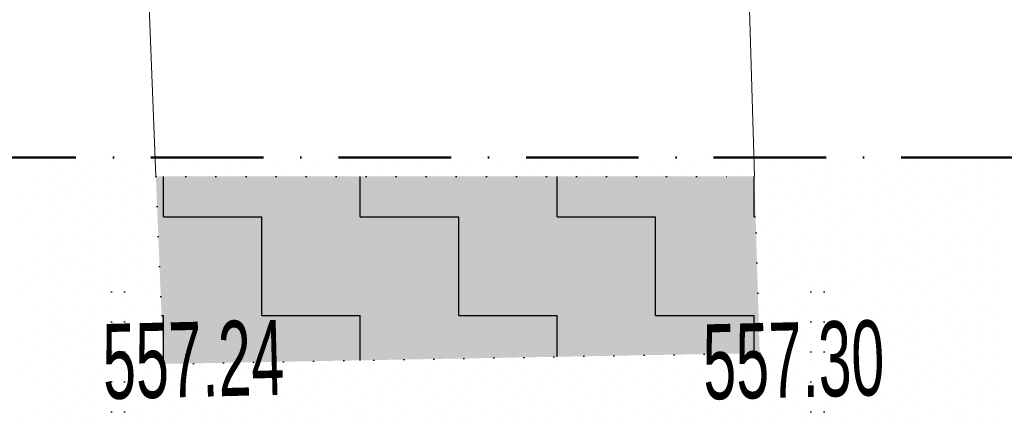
# Model space of a CAD drawing. Header units: millimetres. Extents: x -211955 to 157391, y -241491 to 94238.
# Tile 94 of 138: x 142 to 2768, y -44122 to -43049. Entities that reach past the tile are written whole.
import ezdxf

# ---------------------------------------------------------------- set-up
doc = ezdxf.new("R2010")
doc.units = ezdxf.units.MM
doc.header["$PDMODE"] = 65
doc.linetypes.add('Cerchovana_1', pattern=[500, 300, -100, 0, -100])
doc.linetypes.add('Teckovana 0.5x_2', pattern=[80, 0, -80])
for name, color, linetype, lineweight in [('XR$1$PODKLAD_1', 7, 'Continuous', 25), ('XR$2$PŮDORYS 1.NP - STÁVAJÍCÍ_1', 7, 'Continuous', 25), ('XR$3$SITUACE - BOURÁNÍ_1', 7, 'Continuous', 25), ('XR$4$SITUACE - BOURÁNÍ - KOTY_1', 7, 'Continuous', 25)]:
    doc.layers.add(name, color=color, linetype=linetype, lineweight=lineweight)
doc.styles.add('ARIALNARROW', font='ARIALN.TTF')
doc.dimstyles.new('DIMSTYLE_4', dxfattribs={"dimtxt": 250, "dimasz": 300, "dimexe": 0, "dimexo": 0, "dimgap": 125, "dimtad": 2, "dimlfac": 0.001, "dimrnd": 0.05, "dimzin": 4, "dimdsep": 46, "dimtxsty": 'ARIALNARROW', "dimblk1": 'ALL_ML_STRICH', "dimblk2": 'ALL_ML_STRICH', "dimsah": 1, "dimcen": 0, "dimclrd": 6, "dimclre": 6, "dimclrt": 6, "dimadec": 0, "dimazin": 0, "dimtfac": 1, "dimtdec": 0, "dimtix": 1, "dimtmove": 2, "dimatfit": 3, "dimfxl": 0, "dimtzin": 0, "dimlwd": 0, "dimlwe": 18, "dimarcsym": 0})

# ---------------------------------------------------------------- blocks, each defined once
blk = doc.blocks.new('VZOR_0')
at = {"layer": 'XR$3$SITUACE - BOURÁNÍ_1', "color": 204, "linetype": 'Continuous', "lineweight": 13}
for p, q in [((176.2, -43417.2), (176.2, -43417.2)), ((376.2, -43417.2), (376.2, -43417.2)), ((576.2, -43417.2), (576.2, -43417.2)), ((776.2, -43417.2), (776.2, -43417.2)), ((976.2, -43417.2), (976.2, -43417.2)), ((1176.2, -43417.2), (1176.2, -43417.2)), ((1376.2, -43417.2), (1376.2, -43417.2)), ((1576.2, -43417.2), (1576.2, -43417.2)), ((1776.2, -43417.2), (1776.2, -43417.2)), ((1976.2, -43417.2), (1976.2, -43417.2)), ((2176.2, -43417.2), (2176.2, -43417.2)), ((2376.2, -43417.2), (2376.2, -43417.2)), ((2576.2, -43417.2), (2576.2, -43417.2)), ((220, -43440), (220, -43440)), ((297.4, -43425.8), (297.4, -43425.8)), ((340, -43440), (340, -43440)), ((420, -43440), (420, -43440)), ((497.4, -43425.8), (497.4, -43425.8)), ((540, -43440), (540, -43440)), ((620, -43440), (620, -43440)), ((697.4, -43425.8), (697.4, -43425.8)), ((740, -43440), (740, -43440)), ((820, -43440), (820, -43440)), ((897.4, -43425.8), (897.4, -43425.8)), ((940, -43440), (940, -43440)), ((1020, -43440), (1020, -43440)), ((1097.4, -43425.8), (1097.4, -43425.8)), ((1140, -43440), (1140, -43440)), ((1220, -43440), (1220, -43440)), ((1297.4, -43425.8), (1297.4, -43425.8)), ((1340, -43440), (1340, -43440)), ((1420, -43440), (1420, -43440)), ((1497.4, -43425.8), (1497.4, -43425.8)), ((1540, -43440), (1540, -43440)), ((1620, -43440), (1620, -43440)), ((1697.4, -43425.8), (1697.4, -43425.8)), ((1740, -43440), (1740, -43440)), ((1820, -43440), (1820, -43440)), ((1897.4, -43425.8), (1897.4, -43425.8)), ((1940, -43440), (1940, -43440)), ((2020, -43440), (2020, -43440)), ((2097.4, -43425.8), (2097.4, -43425.8)), ((2140, -43440), (2140, -43440)), ((2220, -43440), (2220, -43440)), ((2297.4, -43425.8), (2297.4, -43425.8)), ((2340, -43440), (2340, -43440)), ((2420, -43440), (2420, -43440)), ((2497.4, -43425.8), (2497.4, -43425.8)), ((2540, -43440), (2540, -43440)), ((2620, -43440), (2620, -43440)), ((2697.4, -43425.8), (2697.4, -43425.8)), ((2740, -43440), (2740, -43440)), ((220.6, -43468), (220.6, -43468)), ((256.8, -43452.4), (256.8, -43452.4)), ((306.8, -43453), (306.8, -43453)), ((341.8, -43476.4), (341.8, -43476.4)), ((420.6, -43468), (420.6, -43468)), ((456.8, -43452.4), (456.8, -43452.4)), ((506.8, -43453), (506.8, -43453)), ((656.8, -43452.4), (656.8, -43452.4)), ((706.8, -43453), (706.8, -43453)), ((856.8, -43452.4), (856.8, -43452.4)), ((906.8, -43453), (906.8, -43453)), ((1056.8, -43452.4), (1056.8, -43452.4)), ((1106.8, -43453), (1106.8, -43453)), ((1256.8, -43452.4), (1256.8, -43452.4)), ((1306.8, -43453), (1306.8, -43453)), ((1456.8, -43452.4), (1456.8, -43452.4)), ((1506.8, -43453), (1506.8, -43453)), ((1656.8, -43452.4), (1656.8, -43452.4)), ((1706.8, -43453), (1706.8, -43453)), ((1856.8, -43452.4), (1856.8, -43452.4)), ((1906.8, -43453), (1906.8, -43453)), ((2056.8, -43452.4), (2056.8, -43452.4)), ((2106.8, -43453), (2106.8, -43453)), ((2141.8, -43476.4), (2141.8, -43476.4)), ((2220.6, -43468), (2220.6, -43468)), ((2256.8, -43452.4), (2256.8, -43452.4)), ((2306.8, -43453), (2306.8, -43453)), ((2341.8, -43476.4), (2341.8, -43476.4)), ((2420.6, -43468), (2420.6, -43468)), ((2456.8, -43452.4), (2456.8, -43452.4)), ((2506.8, -43453), (2506.8, -43453)), ((2541.8, -43476.4), (2541.8, -43476.4)), ((2620.6, -43468), (2620.6, -43468)), ((2656.8, -43452.4), (2656.8, -43452.4)), ((2706.8, -43453), (2706.8, -43453)), ((2741.8, -43476.4), (2741.8, -43476.4)), ((175.4, -43484.6), (175.4, -43484.6)), ((243.4, -43487.8), (243.4, -43487.8)), ((269.8, -43490), (269.8, -43490)), ((300, -43480), (300, -43480)), ((375.4, -43484.6), (375.4, -43484.6)), ((443.4, -43487.8), (443.4, -43487.8)), ((469.8, -43490), (469.8, -43490)), ((500, -43480), (500, -43480)), ((2175.4, -43484.6), (2175.4, -43484.6)), ((2243.4, -43487.8), (2243.4, -43487.8)), ((2269.8, -43490), (2269.8, -43490)), ((2300, -43480), (2300, -43480)), ((2375.4, -43484.6), (2375.4, -43484.6)), ((2443.4, -43487.8), (2443.4, -43487.8)), ((2469.8, -43490), (2469.8, -43490)), ((2500, -43480), (2500, -43480)), ((2575.4, -43484.6), (2575.4, -43484.6)), ((2643.4, -43487.8), (2643.4, -43487.8)), ((2669.8, -43490), (2669.8, -43490)), ((2700, -43480), (2700, -43480)), ((142.8, -43511.8), (142.8, -43511.8)), ((187, -43529.6), (187, -43529.6)), ((228.8, -43510.4), (228.8, -43510.4)), ((268.8, -43519.8), (268.8, -43519.8)), ((307, -43507), (307, -43507)), ((342.8, -43511.8), (342.8, -43511.8)), ((387, -43529.6), (387, -43529.6)), ((428.8, -43510.4), (428.8, -43510.4)), ((468.8, -43519.8), (468.8, -43519.8)), ((2142.8, -43511.8), (2142.8, -43511.8)), ((2187, -43529.6), (2187, -43529.6)), ((2228.8, -43510.4), (2228.8, -43510.4)), ((2268.8, -43519.8), (2268.8, -43519.8)), ((2307, -43507), (2307, -43507)), ((2342.8, -43511.8), (2342.8, -43511.8)), ((2387, -43529.6), (2387, -43529.6)), ((2428.8, -43510.4), (2428.8, -43510.4)), ((2468.8, -43519.8), (2468.8, -43519.8)), ((2507, -43507), (2507, -43507)), ((2542.8, -43511.8), (2542.8, -43511.8)), ((2587, -43529.6), (2587, -43529.6)), ((2628.8, -43510.4), (2628.8, -43510.4)), ((2668.8, -43519.8), (2668.8, -43519.8)), ((2707, -43507), (2707, -43507)), ((2742.8, -43511.8), (2742.8, -43511.8)), ((220, -43540), (220, -43540)), ((305.4, -43548.4), (305.4, -43548.4)), ((339.8, -43551.8), (339.8, -43551.8)), ((420, -43540), (420, -43540)), ((505.4, -43548.4), (505.4, -43548.4)), ((2139.8, -43551.8), (2139.8, -43551.8)), ((2220, -43540), (2220, -43540)), ((2305.4, -43548.4), (2305.4, -43548.4)), ((2339.8, -43551.8), (2339.8, -43551.8)), ((2420, -43540), (2420, -43540)), ((2505.4, -43548.4), (2505.4, -43548.4)), ((2539.8, -43551.8), (2539.8, -43551.8)), ((2620, -43540), (2620, -43540)), ((2705.4, -43548.4), (2705.4, -43548.4)), ((2739.8, -43551.8), (2739.8, -43551.8)), ((172, -43558.6), (172, -43558.6)), ((260, -43560), (260, -43560)), ((290.2, -43580.8), (290.2, -43580.8)), ((372, -43558.6), (372, -43558.6)), ((460, -43560), (460, -43560)), ((490.2, -43580.8), (490.2, -43580.8)), ((2172, -43558.6), (2172, -43558.6)), ((2260, -43560), (2260, -43560)), ((2290.2, -43580.8), (2290.2, -43580.8)), ((2372, -43558.6), (2372, -43558.6)), ((2460, -43560), (2460, -43560)), ((2490.2, -43580.8), (2490.2, -43580.8)), ((2572, -43558.6), (2572, -43558.6)), ((2660, -43560), (2660, -43560)), ((2690.2, -43580.8), (2690.2, -43580.8)), ((148.8, -43584.8), (148.8, -43584.8)), ((221.8, -43586), (221.8, -43586)), ((328, -43608.4), (328, -43608.4)), ((348.8, -43584.8), (348.8, -43584.8)), ((421.8, -43586), (421.8, -43586)), ((2128, -43608.4), (2128, -43608.4)), ((2148.8, -43584.8), (2148.8, -43584.8)), ((2221.8, -43586), (2221.8, -43586)), ((2328, -43608.4), (2328, -43608.4)), ((2348.8, -43584.8), (2348.8, -43584.8)), ((2421.8, -43586), (2421.8, -43586)), ((2528, -43608.4), (2528, -43608.4)), ((2548.8, -43584.8), (2548.8, -43584.8)), ((2621.8, -43586), (2621.8, -43586)), ((2728, -43608.4), (2728, -43608.4)), ((2748.8, -43584.8), (2748.8, -43584.8)), ((176.2, -43617.2), (176.2, -43617.2)), ((239.6, -43615.6), (239.6, -43615.6)), ((297.4, -43625.8), (297.4, -43625.8)), ((376.2, -43617.2), (376.2, -43617.2)), ((439.6, -43615.6), (439.6, -43615.6)), ((497.4, -43625.8), (497.4, -43625.8)), ((2176.2, -43617.2), (2176.2, -43617.2)), ((2239.6, -43615.6), (2239.6, -43615.6)), ((2297.4, -43625.8), (2297.4, -43625.8)), ((2376.2, -43617.2), (2376.2, -43617.2)), ((2439.6, -43615.6), (2439.6, -43615.6)), ((2497.4, -43625.8), (2497.4, -43625.8)), ((2576.2, -43617.2), (2576.2, -43617.2)), ((2639.6, -43615.6), (2639.6, -43615.6)), ((2697.4, -43625.8), (2697.4, -43625.8)), ((220, -43640), (220, -43640)), ((256.8, -43652.4), (256.8, -43652.4)), ((306.8, -43653), (306.8, -43653)), ((340, -43640), (340, -43640)), ((420, -43640), (420, -43640)), ((456.8, -43652.4), (456.8, -43652.4)), ((2140, -43640), (2140, -43640)), ((2220, -43640), (2220, -43640)), ((2256.8, -43652.4), (2256.8, -43652.4)), ((2306.8, -43653), (2306.8, -43653)), ((2340, -43640), (2340, -43640)), ((2420, -43640), (2420, -43640)), ((2456.8, -43652.4), (2456.8, -43652.4)), ((2506.8, -43653), (2506.8, -43653)), ((2540, -43640), (2540, -43640)), ((2620, -43640), (2620, -43640)), ((2656.8, -43652.4), (2656.8, -43652.4)), ((2706.8, -43653), (2706.8, -43653)), ((2740, -43640), (2740, -43640)), ((175.4, -43684.6), (175.4, -43684.6)), ((220.6, -43668), (220.6, -43668)), ((300, -43680), (300, -43680)), ((341.8, -43676.4), (341.8, -43676.4)), ((375.4, -43684.6), (375.4, -43684.6)), ((420.6, -43668), (420.6, -43668)), ((500, -43680), (500, -43680)), ((2141.8, -43676.4), (2141.8, -43676.4)), ((2175.4, -43684.6), (2175.4, -43684.6)), ((2220.6, -43668), (2220.6, -43668)), ((2300, -43680), (2300, -43680)), ((2341.8, -43676.4), (2341.8, -43676.4)), ((2375.4, -43684.6), (2375.4, -43684.6)), ((2420.6, -43668), (2420.6, -43668)), ((2500, -43680), (2500, -43680)), ((2541.8, -43676.4), (2541.8, -43676.4)), ((2575.4, -43684.6), (2575.4, -43684.6)), ((2620.6, -43668), (2620.6, -43668)), ((2700, -43680), (2700, -43680)), ((2741.8, -43676.4), (2741.8, -43676.4)), ((142.8, -43711.8), (142.8, -43711.8)), ((228.8, -43710.4), (228.8, -43710.4)), ((243.4, -43687.8), (243.4, -43687.8)), ((269.8, -43690), (269.8, -43690)), ((307, -43707), (307, -43707)), ((342.8, -43711.8), (342.8, -43711.8)), ((428.8, -43710.4), (428.8, -43710.4)), ((443.4, -43687.8), (443.4, -43687.8)), ((469.8, -43690), (469.8, -43690)), ((2142.8, -43711.8), (2142.8, -43711.8)), ((2228.8, -43710.4), (2228.8, -43710.4)), ((2243.4, -43687.8), (2243.4, -43687.8)), ((2269.8, -43690), (2269.8, -43690)), ((2307, -43707), (2307, -43707)), ((2342.8, -43711.8), (2342.8, -43711.8)), ((2428.8, -43710.4), (2428.8, -43710.4)), ((2443.4, -43687.8), (2443.4, -43687.8)), ((2469.8, -43690), (2469.8, -43690)), ((2507, -43707), (2507, -43707)), ((2542.8, -43711.8), (2542.8, -43711.8)), ((2628.8, -43710.4), (2628.8, -43710.4)), ((2643.4, -43687.8), (2643.4, -43687.8)), ((2669.8, -43690), (2669.8, -43690)), ((2707, -43707), (2707, -43707)), ((2742.8, -43711.8), (2742.8, -43711.8)), ((187, -43729.6), (187, -43729.6)), ((220, -43740), (220, -43740)), ((268.8, -43719.8), (268.8, -43719.8)), ((387, -43729.6), (387, -43729.6)), ((420, -43740), (420, -43740)), ((468.8, -43719.8), (468.8, -43719.8)), ((2187, -43729.6), (2187, -43729.6)), ((2220, -43740), (2220, -43740)), ((2268.8, -43719.8), (2268.8, -43719.8)), ((2387, -43729.6), (2387, -43729.6)), ((2420, -43740), (2420, -43740)), ((2468.8, -43719.8), (2468.8, -43719.8)), ((2587, -43729.6), (2587, -43729.6)), ((2620, -43740), (2620, -43740)), ((2668.8, -43719.8), (2668.8, -43719.8)), ((172, -43758.6), (172, -43758.6)), ((260, -43760), (260, -43760)), ((305.4, -43748.4), (305.4, -43748.4)), ((339.8, -43751.8), (339.8, -43751.8)), ((372, -43758.6), (372, -43758.6)), ((460, -43760), (460, -43760)), ((505.4, -43748.4), (505.4, -43748.4)), ((2139.8, -43751.8), (2139.8, -43751.8)), ((2172, -43758.6), (2172, -43758.6)), ((2260, -43760), (2260, -43760)), ((2305.4, -43748.4), (2305.4, -43748.4)), ((2339.8, -43751.8), (2339.8, -43751.8)), ((2372, -43758.6), (2372, -43758.6)), ((2460, -43760), (2460, -43760)), ((2505.4, -43748.4), (2505.4, -43748.4)), ((2539.8, -43751.8), (2539.8, -43751.8)), ((2572, -43758.6), (2572, -43758.6)), ((2660, -43760), (2660, -43760)), ((2705.4, -43748.4), (2705.4, -43748.4)), ((2739.8, -43751.8), (2739.8, -43751.8)), ((148.8, -43784.8), (148.8, -43784.8)), ((221.8, -43786), (221.8, -43786)), ((290.2, -43780.8), (290.2, -43780.8)), ((348.8, -43784.8), (348.8, -43784.8)), ((421.8, -43786), (421.8, -43786)), ((490.2, -43780.8), (490.2, -43780.8)), ((2148.8, -43784.8), (2148.8, -43784.8)), ((2221.8, -43786), (2221.8, -43786)), ((2290.2, -43780.8), (2290.2, -43780.8)), ((2348.8, -43784.8), (2348.8, -43784.8)), ((2421.8, -43786), (2421.8, -43786)), ((2490.2, -43780.8), (2490.2, -43780.8)), ((2548.8, -43784.8), (2548.8, -43784.8)), ((2621.8, -43786), (2621.8, -43786)), ((2690.2, -43780.8), (2690.2, -43780.8)), ((2748.8, -43784.8), (2748.8, -43784.8)), ((176.2, -43817.2), (176.2, -43817.2)), ((239.6, -43815.6), (239.6, -43815.6)), ((328, -43808.4), (328, -43808.4)), ((376.2, -43817.2), (376.2, -43817.2)), ((439.6, -43815.6), (439.6, -43815.6)), ((2128, -43808.4), (2128, -43808.4)), ((2176.2, -43817.2), (2176.2, -43817.2)), ((2239.6, -43815.6), (2239.6, -43815.6)), ((2328, -43808.4), (2328, -43808.4)), ((2376.2, -43817.2), (2376.2, -43817.2)), ((2439.6, -43815.6), (2439.6, -43815.6)), ((2528, -43808.4), (2528, -43808.4)), ((2576.2, -43817.2), (2576.2, -43817.2)), ((2639.6, -43815.6), (2639.6, -43815.6)), ((2728, -43808.4), (2728, -43808.4)), ((220, -43840), (220, -43840)), ((297.4, -43825.8), (297.4, -43825.8)), ((340, -43840), (340, -43840)), ((420, -43840), (420, -43840)), ((497.4, -43825.8), (497.4, -43825.8)), ((2140, -43840), (2140, -43840)), ((2220, -43840), (2220, -43840)), ((2297.4, -43825.8), (2297.4, -43825.8)), ((2340, -43840), (2340, -43840)), ((2420, -43840), (2420, -43840)), ((2497.4, -43825.8), (2497.4, -43825.8)), ((2540, -43840), (2540, -43840)), ((2620, -43840), (2620, -43840)), ((2697.4, -43825.8), (2697.4, -43825.8)), ((2740, -43840), (2740, -43840)), ((220.6, -43868), (220.6, -43868)), ((256.8, -43852.4), (256.8, -43852.4)), ((306.8, -43853), (306.8, -43853)), ((420.6, -43868), (420.6, -43868)), ((456.8, -43852.4), (456.8, -43852.4)), ((2220.6, -43868), (2220.6, -43868)), ((2256.8, -43852.4), (2256.8, -43852.4)), ((2306.8, -43853), (2306.8, -43853)), ((2420.6, -43868), (2420.6, -43868)), ((2456.8, -43852.4), (2456.8, -43852.4)), ((2506.8, -43853), (2506.8, -43853)), ((2620.6, -43868), (2620.6, -43868)), ((2656.8, -43852.4), (2656.8, -43852.4)), ((2706.8, -43853), (2706.8, -43853)), ((175.4, -43884.6), (175.4, -43884.6)), ((243.4, -43887.8), (243.4, -43887.8)), ((269.8, -43890), (269.8, -43890)), ((300, -43880), (300, -43880)), ((341.8, -43876.4), (341.8, -43876.4)), ((375.4, -43884.6), (375.4, -43884.6)), ((443.4, -43887.8), (443.4, -43887.8)), ((469.8, -43890), (469.8, -43890)), ((500, -43880), (500, -43880)), ((2141.8, -43876.4), (2141.8, -43876.4)), ((2175.4, -43884.6), (2175.4, -43884.6)), ((2243.4, -43887.8), (2243.4, -43887.8)), ((2269.8, -43890), (2269.8, -43890)), ((2300, -43880), (2300, -43880)), ((2341.8, -43876.4), (2341.8, -43876.4)), ((2375.4, -43884.6), (2375.4, -43884.6)), ((2443.4, -43887.8), (2443.4, -43887.8)), ((2469.8, -43890), (2469.8, -43890)), ((2500, -43880), (2500, -43880)), ((2541.8, -43876.4), (2541.8, -43876.4)), ((2575.4, -43884.6), (2575.4, -43884.6)), ((2643.4, -43887.8), (2643.4, -43887.8)), ((2669.8, -43890), (2669.8, -43890)), ((2700, -43880), (2700, -43880)), ((2741.8, -43876.4), (2741.8, -43876.4)), ((142.8, -43911.8), (142.8, -43911.8)), ((228.8, -43910.4), (228.8, -43910.4)), ((268.8, -43919.8), (268.8, -43919.8)), ((307, -43907), (307, -43907)), ((342.8, -43911.8), (342.8, -43911.8)), ((428.8, -43910.4), (428.8, -43910.4)), ((468.8, -43919.8), (468.8, -43919.8)), ((2142.8, -43911.8), (2142.8, -43911.8)), ((2228.8, -43910.4), (2228.8, -43910.4)), ((2268.8, -43919.8), (2268.8, -43919.8)), ((2307, -43907), (2307, -43907)), ((2342.8, -43911.8), (2342.8, -43911.8)), ((2428.8, -43910.4), (2428.8, -43910.4)), ((2468.8, -43919.8), (2468.8, -43919.8)), ((2507, -43907), (2507, -43907)), ((2542.8, -43911.8), (2542.8, -43911.8)), ((2628.8, -43910.4), (2628.8, -43910.4)), ((2668.8, -43919.8), (2668.8, -43919.8)), ((2707, -43907), (2707, -43907)), ((2742.8, -43911.8), (2742.8, -43911.8)), ((187, -43929.6), (187, -43929.6)), ((220, -43940), (220, -43940)), ((305.4, -43948.4), (305.4, -43948.4)), ((387, -43929.6), (387, -43929.6)), ((420, -43940), (420, -43940)), ((505.4, -43948.4), (505.4, -43948.4)), ((620, -43940), (620, -43940)), ((705.4, -43948.4), (705.4, -43948.4)), ((820, -43940), (820, -43940)), ((905.4, -43948.4), (905.4, -43948.4)), ((1020, -43940), (1020, -43940)), ((1105.4, -43948.4), (1105.4, -43948.4)), ((1220, -43940), (1220, -43940)), ((1305.4, -43948.4), (1305.4, -43948.4)), ((1420, -43940), (1420, -43940)), ((1505.4, -43948.4), (1505.4, -43948.4)), ((1620, -43940), (1620, -43940)), ((1705.4, -43948.4), (1705.4, -43948.4)), ((1820, -43940), (1820, -43940)), ((1905.4, -43948.4), (1905.4, -43948.4)), ((2020, -43940), (2020, -43940)), ((2105.4, -43948.4), (2105.4, -43948.4)), ((2187, -43929.6), (2187, -43929.6)), ((2220, -43940), (2220, -43940)), ((2305.4, -43948.4), (2305.4, -43948.4)), ((2387, -43929.6), (2387, -43929.6)), ((2420, -43940), (2420, -43940)), ((2505.4, -43948.4), (2505.4, -43948.4)), ((2587, -43929.6), (2587, -43929.6)), ((2620, -43940), (2620, -43940)), ((2705.4, -43948.4), (2705.4, -43948.4)), ((172, -43958.6), (172, -43958.6)), ((260, -43960), (260, -43960)), ((339.8, -43951.8), (339.8, -43951.8)), ((372, -43958.6), (372, -43958.6)), ((460, -43960), (460, -43960)), ((539.8, -43951.8), (539.8, -43951.8)), ((572, -43958.6), (572, -43958.6)), ((660, -43960), (660, -43960)), ((739.8, -43951.8), (739.8, -43951.8)), ((772, -43958.6), (772, -43958.6)), ((860, -43960), (860, -43960)), ((939.8, -43951.8), (939.8, -43951.8)), ((972, -43958.6), (972, -43958.6)), ((1060, -43960), (1060, -43960)), ((1139.8, -43951.8), (1139.8, -43951.8)), ((1172, -43958.6), (1172, -43958.6)), ((1260, -43960), (1260, -43960)), ((1339.8, -43951.8), (1339.8, -43951.8)), ((1372, -43958.6), (1372, -43958.6)), ((1460, -43960), (1460, -43960)), ((1539.8, -43951.8), (1539.8, -43951.8)), ((1572, -43958.6), (1572, -43958.6)), ((1660, -43960), (1660, -43960)), ((1739.8, -43951.8), (1739.8, -43951.8)), ((1772, -43958.6), (1772, -43958.6)), ((1860, -43960), (1860, -43960)), ((1939.8, -43951.8), (1939.8, -43951.8)), ((1972, -43958.6), (1972, -43958.6)), ((2060, -43960), (2060, -43960)), ((2139.8, -43951.8), (2139.8, -43951.8)), ((2172, -43958.6), (2172, -43958.6)), ((2260, -43960), (2260, -43960)), ((2339.8, -43951.8), (2339.8, -43951.8)), ((2372, -43958.6), (2372, -43958.6)), ((2460, -43960), (2460, -43960)), ((2539.8, -43951.8), (2539.8, -43951.8)), ((2572, -43958.6), (2572, -43958.6)), ((2660, -43960), (2660, -43960)), ((2739.8, -43951.8), (2739.8, -43951.8)), ((148.8, -43984.8), (148.8, -43984.8)), ((221.8, -43986), (221.8, -43986)), ((290.2, -43980.8), (290.2, -43980.8)), ((348.8, -43984.8), (348.8, -43984.8)), ((421.8, -43986), (421.8, -43986)), ((490.2, -43980.8), (490.2, -43980.8)), ((548.8, -43984.8), (548.8, -43984.8)), ((621.8, -43986), (621.8, -43986)), ((690.2, -43980.8), (690.2, -43980.8)), ((748.8, -43984.8), (748.8, -43984.8)), ((821.8, -43986), (821.8, -43986)), ((890.2, -43980.8), (890.2, -43980.8)), ((948.8, -43984.8), (948.8, -43984.8)), ((1021.8, -43986), (1021.8, -43986)), ((1090.2, -43980.8), (1090.2, -43980.8)), ((1148.8, -43984.8), (1148.8, -43984.8)), ((1221.8, -43986), (1221.8, -43986)), ((1290.2, -43980.8), (1290.2, -43980.8)), ((1348.8, -43984.8), (1348.8, -43984.8)), ((1421.8, -43986), (1421.8, -43986)), ((1490.2, -43980.8), (1490.2, -43980.8)), ((1548.8, -43984.8), (1548.8, -43984.8)), ((1621.8, -43986), (1621.8, -43986)), ((1690.2, -43980.8), (1690.2, -43980.8)), ((1748.8, -43984.8), (1748.8, -43984.8)), ((1821.8, -43986), (1821.8, -43986)), ((1890.2, -43980.8), (1890.2, -43980.8)), ((1948.8, -43984.8), (1948.8, -43984.8)), ((2021.8, -43986), (2021.8, -43986)), ((2090.2, -43980.8), (2090.2, -43980.8)), ((2148.8, -43984.8), (2148.8, -43984.8)), ((2221.8, -43986), (2221.8, -43986)), ((2290.2, -43980.8), (2290.2, -43980.8)), ((2348.8, -43984.8), (2348.8, -43984.8)), ((2421.8, -43986), (2421.8, -43986)), ((2490.2, -43980.8), (2490.2, -43980.8)), ((2548.8, -43984.8), (2548.8, -43984.8)), ((2621.8, -43986), (2621.8, -43986)), ((2690.2, -43980.8), (2690.2, -43980.8)), ((2748.8, -43984.8), (2748.8, -43984.8)), ((176.2, -44017.2), (176.2, -44017.2)), ((239.6, -44015.6), (239.6, -44015.6)), ((297.4, -44025.8), (297.4, -44025.8)), ((328, -44008.4), (328, -44008.4)), ((376.2, -44017.2), (376.2, -44017.2)), ((439.6, -44015.6), (439.6, -44015.6)), ((497.4, -44025.8), (497.4, -44025.8)), ((528, -44008.4), (528, -44008.4)), ((576.2, -44017.2), (576.2, -44017.2)), ((639.6, -44015.6), (639.6, -44015.6)), ((697.4, -44025.8), (697.4, -44025.8)), ((728, -44008.4), (728, -44008.4)), ((776.2, -44017.2), (776.2, -44017.2)), ((839.6, -44015.6), (839.6, -44015.6)), ((897.4, -44025.8), (897.4, -44025.8)), ((928, -44008.4), (928, -44008.4)), ((976.2, -44017.2), (976.2, -44017.2)), ((1039.6, -44015.6), (1039.6, -44015.6)), ((1097.4, -44025.8), (1097.4, -44025.8)), ((1128, -44008.4), (1128, -44008.4)), ((1176.2, -44017.2), (1176.2, -44017.2)), ((1239.6, -44015.6), (1239.6, -44015.6)), ((1297.4, -44025.8), (1297.4, -44025.8)), ((1328, -44008.4), (1328, -44008.4)), ((1376.2, -44017.2), (1376.2, -44017.2)), ((1439.6, -44015.6), (1439.6, -44015.6)), ((1497.4, -44025.8), (1497.4, -44025.8)), ((1528, -44008.4), (1528, -44008.4)), ((1576.2, -44017.2), (1576.2, -44017.2)), ((1639.6, -44015.6), (1639.6, -44015.6)), ((1697.4, -44025.8), (1697.4, -44025.8)), ((1728, -44008.4), (1728, -44008.4)), ((1776.2, -44017.2), (1776.2, -44017.2)), ((1839.6, -44015.6), (1839.6, -44015.6)), ((1897.4, -44025.8), (1897.4, -44025.8)), ((1928, -44008.4), (1928, -44008.4)), ((1976.2, -44017.2), (1976.2, -44017.2)), ((2039.6, -44015.6), (2039.6, -44015.6)), ((2097.4, -44025.8), (2097.4, -44025.8)), ((2128, -44008.4), (2128, -44008.4)), ((2176.2, -44017.2), (2176.2, -44017.2)), ((2239.6, -44015.6), (2239.6, -44015.6)), ((2297.4, -44025.8), (2297.4, -44025.8)), ((2328, -44008.4), (2328, -44008.4)), ((2376.2, -44017.2), (2376.2, -44017.2)), ((2439.6, -44015.6), (2439.6, -44015.6)), ((2497.4, -44025.8), (2497.4, -44025.8)), ((2528, -44008.4), (2528, -44008.4)), ((2576.2, -44017.2), (2576.2, -44017.2)), ((2639.6, -44015.6), (2639.6, -44015.6)), ((2697.4, -44025.8), (2697.4, -44025.8)), ((2728, -44008.4), (2728, -44008.4)), ((220, -44040), (220, -44040)), ((256.8, -44052.4), (256.8, -44052.4)), ((306.8, -44053), (306.8, -44053)), ((340, -44040), (340, -44040)), ((420, -44040), (420, -44040)), ((456.8, -44052.4), (456.8, -44052.4)), ((506.8, -44053), (506.8, -44053)), ((540, -44040), (540, -44040)), ((620, -44040), (620, -44040)), ((656.8, -44052.4), (656.8, -44052.4)), ((706.8, -44053), (706.8, -44053)), ((740, -44040), (740, -44040)), ((820, -44040), (820, -44040)), ((856.8, -44052.4), (856.8, -44052.4)), ((906.8, -44053), (906.8, -44053)), ((940, -44040), (940, -44040)), ((1020, -44040), (1020, -44040)), ((1056.8, -44052.4), (1056.8, -44052.4)), ((1106.8, -44053), (1106.8, -44053)), ((1140, -44040), (1140, -44040)), ((1220, -44040), (1220, -44040)), ((1256.8, -44052.4), (1256.8, -44052.4)), ((1306.8, -44053), (1306.8, -44053)), ((1340, -44040), (1340, -44040)), ((1420, -44040), (1420, -44040)), ((1456.8, -44052.4), (1456.8, -44052.4)), ((1506.8, -44053), (1506.8, -44053)), ((1540, -44040), (1540, -44040)), ((1620, -44040), (1620, -44040)), ((1656.8, -44052.4), (1656.8, -44052.4)), ((1706.8, -44053), (1706.8, -44053)), ((1740, -44040), (1740, -44040)), ((1820, -44040), (1820, -44040)), ((1856.8, -44052.4), (1856.8, -44052.4)), ((1906.8, -44053), (1906.8, -44053)), ((1940, -44040), (1940, -44040)), ((2020, -44040), (2020, -44040)), ((2056.8, -44052.4), (2056.8, -44052.4)), ((2106.8, -44053), (2106.8, -44053)), ((2140, -44040), (2140, -44040)), ((2220, -44040), (2220, -44040)), ((2256.8, -44052.4), (2256.8, -44052.4)), ((2306.8, -44053), (2306.8, -44053)), ((2340, -44040), (2340, -44040)), ((2420, -44040), (2420, -44040)), ((2456.8, -44052.4), (2456.8, -44052.4)), ((2506.8, -44053), (2506.8, -44053)), ((2540, -44040), (2540, -44040)), ((2620, -44040), (2620, -44040)), ((2656.8, -44052.4), (2656.8, -44052.4)), ((2706.8, -44053), (2706.8, -44053)), ((2740, -44040), (2740, -44040)), ((220.6, -44068), (220.6, -44068)), ((300, -44080), (300, -44080)), ((341.8, -44076.4), (341.8, -44076.4)), ((420.6, -44068), (420.6, -44068)), ((500, -44080), (500, -44080)), ((541.8, -44076.4), (541.8, -44076.4)), ((620.6, -44068), (620.6, -44068)), ((700, -44080), (700, -44080)), ((741.8, -44076.4), (741.8, -44076.4)), ((820.6, -44068), (820.6, -44068)), ((900, -44080), (900, -44080)), ((941.8, -44076.4), (941.8, -44076.4)), ((1020.6, -44068), (1020.6, -44068)), ((1100, -44080), (1100, -44080)), ((1141.8, -44076.4), (1141.8, -44076.4)), ((1220.6, -44068), (1220.6, -44068)), ((1300, -44080), (1300, -44080)), ((1341.8, -44076.4), (1341.8, -44076.4)), ((1420.6, -44068), (1420.6, -44068)), ((1500, -44080), (1500, -44080)), ((1541.8, -44076.4), (1541.8, -44076.4)), ((1620.6, -44068), (1620.6, -44068)), ((1700, -44080), (1700, -44080)), ((1741.8, -44076.4), (1741.8, -44076.4)), ((1820.6, -44068), (1820.6, -44068)), ((1900, -44080), (1900, -44080)), ((1941.8, -44076.4), (1941.8, -44076.4)), ((2020.6, -44068), (2020.6, -44068)), ((2100, -44080), (2100, -44080)), ((2141.8, -44076.4), (2141.8, -44076.4)), ((2220.6, -44068), (2220.6, -44068)), ((2300, -44080), (2300, -44080)), ((2341.8, -44076.4), (2341.8, -44076.4)), ((2420.6, -44068), (2420.6, -44068)), ((2500, -44080), (2500, -44080)), ((2541.8, -44076.4), (2541.8, -44076.4)), ((2620.6, -44068), (2620.6, -44068)), ((2700, -44080), (2700, -44080)), ((2741.8, -44076.4), (2741.8, -44076.4)), ((175.4, -44084.6), (175.4, -44084.6)), ((243.4, -44087.8), (243.4, -44087.8)), ((269.8, -44090), (269.8, -44090)), ((307, -44107), (307, -44107)), ((375.4, -44084.6), (375.4, -44084.6)), ((443.4, -44087.8), (443.4, -44087.8)), ((469.8, -44090), (469.8, -44090)), ((507, -44107), (507, -44107)), ((575.4, -44084.6), (575.4, -44084.6)), ((643.4, -44087.8), (643.4, -44087.8)), ((669.8, -44090), (669.8, -44090)), ((707, -44107), (707, -44107)), ((775.4, -44084.6), (775.4, -44084.6)), ((843.4, -44087.8), (843.4, -44087.8)), ((869.8, -44090), (869.8, -44090)), ((907, -44107), (907, -44107)), ((975.4, -44084.6), (975.4, -44084.6)), ((1043.4, -44087.8), (1043.4, -44087.8)), ((1069.8, -44090), (1069.8, -44090)), ((1107, -44107), (1107, -44107)), ((1175.4, -44084.6), (1175.4, -44084.6)), ((1243.4, -44087.8), (1243.4, -44087.8)), ((1269.8, -44090), (1269.8, -44090)), ((1307, -44107), (1307, -44107)), ((1375.4, -44084.6), (1375.4, -44084.6)), ((1443.4, -44087.8), (1443.4, -44087.8)), ((1469.8, -44090), (1469.8, -44090)), ((1507, -44107), (1507, -44107)), ((1575.4, -44084.6), (1575.4, -44084.6)), ((1643.4, -44087.8), (1643.4, -44087.8)), ((1669.8, -44090), (1669.8, -44090)), ((1707, -44107), (1707, -44107)), ((1775.4, -44084.6), (1775.4, -44084.6)), ((1843.4, -44087.8), (1843.4, -44087.8)), ((1869.8, -44090), (1869.8, -44090)), ((1907, -44107), (1907, -44107)), ((1975.4, -44084.6), (1975.4, -44084.6)), ((2043.4, -44087.8), (2043.4, -44087.8)), ((2069.8, -44090), (2069.8, -44090)), ((2107, -44107), (2107, -44107)), ((2175.4, -44084.6), (2175.4, -44084.6)), ((2243.4, -44087.8), (2243.4, -44087.8)), ((2269.8, -44090), (2269.8, -44090)), ((2307, -44107), (2307, -44107)), ((2375.4, -44084.6), (2375.4, -44084.6)), ((2443.4, -44087.8), (2443.4, -44087.8)), ((2469.8, -44090), (2469.8, -44090)), ((2507, -44107), (2507, -44107)), ((2575.4, -44084.6), (2575.4, -44084.6)), ((2643.4, -44087.8), (2643.4, -44087.8)), ((2669.8, -44090), (2669.8, -44090)), ((2707, -44107), (2707, -44107)), ((142.8, -44111.8), (142.8, -44111.8)), ((228.8, -44110.4), (228.8, -44110.4)), ((268.8, -44119.8), (268.8, -44119.8)), ((342.8, -44111.8), (342.8, -44111.8)), ((428.8, -44110.4), (428.8, -44110.4)), ((468.8, -44119.8), (468.8, -44119.8)), ((542.8, -44111.8), (542.8, -44111.8)), ((628.8, -44110.4), (628.8, -44110.4)), ((668.8, -44119.8), (668.8, -44119.8)), ((742.8, -44111.8), (742.8, -44111.8)), ((828.8, -44110.4), (828.8, -44110.4)), ((868.8, -44119.8), (868.8, -44119.8)), ((942.8, -44111.8), (942.8, -44111.8)), ((1028.8, -44110.4), (1028.8, -44110.4)), ((1068.8, -44119.8), (1068.8, -44119.8)), ((1142.8, -44111.8), (1142.8, -44111.8)), ((1228.8, -44110.4), (1228.8, -44110.4)), ((1268.8, -44119.8), (1268.8, -44119.8)), ((1342.8, -44111.8), (1342.8, -44111.8)), ((1428.8, -44110.4), (1428.8, -44110.4)), ((1468.8, -44119.8), (1468.8, -44119.8)), ((1542.8, -44111.8), (1542.8, -44111.8)), ((1628.8, -44110.4), (1628.8, -44110.4)), ((1668.8, -44119.8), (1668.8, -44119.8)), ((1742.8, -44111.8), (1742.8, -44111.8)), ((1828.8, -44110.4), (1828.8, -44110.4)), ((1868.8, -44119.8), (1868.8, -44119.8)), ((1942.8, -44111.8), (1942.8, -44111.8)), ((2028.8, -44110.4), (2028.8, -44110.4)), ((2068.8, -44119.8), (2068.8, -44119.8)), ((2142.8, -44111.8), (2142.8, -44111.8)), ((2228.8, -44110.4), (2228.8, -44110.4)), ((2268.8, -44119.8), (2268.8, -44119.8)), ((2342.8, -44111.8), (2342.8, -44111.8)), ((2428.8, -44110.4), (2428.8, -44110.4)), ((2468.8, -44119.8), (2468.8, -44119.8)), ((2542.8, -44111.8), (2542.8, -44111.8)), ((2628.8, -44110.4), (2628.8, -44110.4)), ((2668.8, -44119.8), (2668.8, -44119.8)), ((2742.8, -44111.8), (2742.8, -44111.8))]:
    blk.add_line(p, q, dxfattribs=at)
blk = doc.blocks.new('ALL_ML_STRICH')
at = {"color": 0, "linetype": 'ByBlock', "lineweight": -2}
for p, q in [((0, -0.5), (0, 0.5)), ((-0.3, -0.3), (0.3, 0.3)), ((-1, 0), (0.5, 0))]:
    blk.add_line(p, q, dxfattribs=at)
blk = doc.blocks.new('*D24')
at = {"layer": 'DEFPOINTS', "color": 6, "linetype": 'Continuous', "lineweight": 18}
for p in [(-3382.8, -40830.5), (337, -44273.9), (-3382.8, -46076.7)]:
    blk.add_point(p, dxfattribs=at)
at = {"layer": 'XR$4$SITUACE - BOURÁNÍ - KOTY_1', "color": 6, "linetype": 'Continuous', "lineweight": -2}
for p, q in [((-3382.8, -42837.3), (-3382.8, -40830.5)), ((-3382.8, -40830.5), (337, -40830.5)), ((337, -42881.1), (337, -40830.5))]:
    blk.add_line(p, q, dxfattribs=at)
at = {"layer": 'XR$4$SITUACE - BOURÁNÍ - KOTY_1', "color": 6, "linetype": 'Continuous', "lineweight": 18, "xscale": 300, "yscale": 300, "zscale": 300, "rotation": 180}
blk.add_blockref('ALL_ML_STRICH', (-3382.8, -40830.5), dxfattribs=at)
at = {"layer": 'XR$4$SITUACE - BOURÁNÍ - KOTY_1', "color": 6, "linetype": 'Continuous', "lineweight": 18, "xscale": 300, "yscale": 300, "zscale": 300}
blk.add_blockref('ALL_ML_STRICH', (337, -40830.5), dxfattribs=at)
at = {"layer": 'XR$4$SITUACE - BOURÁNÍ - KOTY_1', "color": 6, "linetype": 'Continuous', "lineweight": 18, "insert": (-1478.9, -40605.5), "char_height": 250, "width": 811.429, "attachment_point": 5, "style": 'ARIALNARROW'}
blk.add_mtext('\\W0.81;\\A1;{3.70}', dxfattribs=at)
blk = doc.blocks.new('*D25')
at = {"layer": 'DEFPOINTS', "color": 6, "linetype": 'Continuous', "lineweight": 18}
for p in [(337, -40830.5), (337, -44273.9), (2337, -44273.9)]:
    blk.add_point(p, dxfattribs=at)
at = {"layer": 'XR$4$SITUACE - BOURÁNÍ - KOTY_1', "color": 6, "linetype": 'Continuous', "lineweight": -2}
for p, q in [((337, -42881.1), (337, -40830.5)), ((337, -40830.5), (2337, -40830.5)), ((2337, -42909.7), (2337, -40830.5))]:
    blk.add_line(p, q, dxfattribs=at)
at = {"layer": 'XR$4$SITUACE - BOURÁNÍ - KOTY_1', "color": 6, "linetype": 'Continuous', "lineweight": 18, "xscale": 300, "yscale": 300, "zscale": 300, "rotation": 180}
blk.add_blockref('ALL_ML_STRICH', (337, -40830.5), dxfattribs=at)
at = {"layer": 'XR$4$SITUACE - BOURÁNÍ - KOTY_1', "color": 6, "linetype": 'Continuous', "lineweight": 18, "xscale": 300, "yscale": 300, "zscale": 300}
blk.add_blockref('ALL_ML_STRICH', (2337, -40830.5), dxfattribs=at)
at = {"layer": 'XR$4$SITUACE - BOURÁNÍ - KOTY_1', "color": 6, "linetype": 'Continuous', "lineweight": 18, "insert": (1381, -40605.5), "char_height": 250, "width": 811.429, "attachment_point": 5, "style": 'ARIALNARROW'}
blk.add_mtext('\\W0.81;\\A1;{2.00}', dxfattribs=at)
blk = doc.blocks.new('*D26')
at = {"layer": 'DEFPOINTS', "color": 6, "linetype": 'Continuous', "lineweight": 18}
for p in [(2337, -40830.5), (2337, -44273.9), (17287.9, -44268.6)]:
    blk.add_point(p, dxfattribs=at)
at = {"layer": 'XR$4$SITUACE - BOURÁNÍ - KOTY_1', "color": 6, "linetype": 'Continuous', "lineweight": -2}
for p, q in [((2337, -42909.7), (2337, -40830.5)), ((2337, -40830.5), (17287.9, -40830.5)), ((17287.9, -42284.5), (17287.9, -40830.5))]:
    blk.add_line(p, q, dxfattribs=at)
at = {"layer": 'XR$4$SITUACE - BOURÁNÍ - KOTY_1', "color": 6, "linetype": 'Continuous', "lineweight": 18, "xscale": 300, "yscale": 300, "zscale": 300, "rotation": 180}
blk.add_blockref('ALL_ML_STRICH', (2337, -40830.5), dxfattribs=at)
at = {"layer": 'XR$4$SITUACE - BOURÁNÍ - KOTY_1', "color": 6, "linetype": 'Continuous', "lineweight": 18, "xscale": 300, "yscale": 300, "zscale": 300}
blk.add_blockref('ALL_ML_STRICH', (17287.9, -40830.5), dxfattribs=at)
at = {"layer": 'XR$4$SITUACE - BOURÁNÍ - KOTY_1', "color": 6, "linetype": 'Continuous', "lineweight": 18, "insert": (9847.5, -40605.5), "char_height": 250, "width": 1014.286, "attachment_point": 5, "style": 'ARIALNARROW'}
blk.add_mtext('\\W0.81;\\A1;{14.95}', dxfattribs=at)

msp = doc.modelspace()

# ---------------------------------------------------------------- hatches: boundary and pattern name
at = {"layer": 'XR$3$SITUACE - BOURÁNÍ_1', "linetype": 'Continuous', "lineweight": 25}
msp.add_hatch(color=254, dxfattribs=at).paths.add_polyline_path([(505.429, -43466.677), (525.607, -43966.258), (2115.38, -43937.581), (2101.25, -43466.677)], flags=0)
h = msp.add_hatch(dxfattribs=at)
h.set_pattern_fill('VZOR', scale=262.5, style=0, pattern_type=2)
h.set_pattern_definition([(0, (525, 525), (262.5, 262.5), [262.5, -262.5]), (90, (525, 525), (-262.5, 262.5), [262.5, -262.5])])
h.paths.add_polyline_path([(505.429, -43466.677), (525.607, -43966.258), (2115.38, -43937.581), (2101.25, -43466.677)], flags=0)

# ---------------------------------------------------------------- linework, layer by layer
at = {"layer": 'XR$1$PODKLAD_1', "color": 7, "linetype": 'Continuous', "lineweight": 13}
for p, q in [((299.178, -38360.107), (505.429, -43466.677)), ((2101.25, -43466.677), (1956.716, -38649.876))]:
    msp.add_line(p, q, dxfattribs=at)
at = {"layer": 'XR$1$PODKLAD_1', "color": 7, "linetype": 'Teckovana 0.5x_2', "lineweight": 25}
for p, q in [((505.429, -43466.677), (525.607, -43966.258)), ((2115.38, -43937.581), (2101.25, -43466.677)), ((525.607, -43966.258), (2115.38, -43937.581))]:
    msp.add_line(p, q, dxfattribs=at)
at = {"layer": 'XR$2$PŮDORYS 1.NP - STÁVAJÍCÍ_1', "color": 7, "linetype": 'Teckovana 0.5x_2', "lineweight": 25}
for p, q in [((387.017, -43773.892), (422.017, -43773.892)), ((387.017, -43773.892), (387.017, -47263.892)), ((422.017, -43773.892), (422.017, -47263.892)), ((2252.017, -43773.892), (2252.017, -47263.892)), ((2252.017, -43773.892), (2287.017, -43773.892)), ((2287.017, -43773.892), (2287.017, -47263.892))]:
    msp.add_line(p, q, dxfattribs=at)
at = {"layer": 'XR$3$SITUACE - BOURÁNÍ_1', "color": 204, "linetype": 'Cerchovana_1', "lineweight": 50}
msp.add_line((-7.849, -43416.677), (17097.151, -43416.677), dxfattribs=at)
at = {"layer": 'XR$3$SITUACE - BOURÁNÍ_1', "color": 7, "linetype": 'Teckovana 0.5x_2', "lineweight": 25}
msp.add_line((505.429, -43466.677), (2101.25, -43466.677), dxfattribs=at)

# ---------------------------------------------------------------- block references
at = {"layer": 'XR$3$SITUACE - BOURÁNÍ_1', "color": 204, "linetype": 'Continuous', "lineweight": 13}
msp.add_blockref('VZOR_0', (0, 0), dxfattribs=at)

# ---------------------------------------------------------------- texts
at = {"layer": 'XR$1$PODKLAD_1', "color": 12, "linetype": 'Continuous', "lineweight": 18, "char_height": 200, "width": 554.70854, "attachment_point": 5, "rotation": 1.393783, "style": 'ARIALNARROW'}
for s, insert in [('\\W0.69;557.24', (605.372, -43955.648)), ('\\W0.69;557.30', (2205.872, -43956.719))]:
    msp.add_mtext(s, dxfattribs=dict(at, insert=insert))

# ---------------------------------------------------------------- dimensions: what is measured, and where the dimension line sits
at = {"layer": 'XR$4$SITUACE - BOURÁNÍ - KOTY_1', "color": 6, "linetype": 'Continuous', "lineweight": 18}
for base, p1, p2, picture, middle in [((337.017, -40830.484), (-3382.849, -42837.292), (337.017, -42881.145), '*D24', (-1478.916, -40605.484)), ((2337.017, -40830.484), (337.017, -42881.145), (2337.017, -42909.717), '*D25', (1381.017, -40605.484)), ((17287.921, -40830.484), (2337.017, -42909.717), (17287.921, -42284.477), '*D26', (9847.469, -40605.484))]:
    dim = msp.add_linear_dim(base=base, p1=p1, p2=p2, dimstyle='DIMSTYLE_4', override={"dimpost": '<>', "dimclrd": 6, "dimclre": 6, "dimclrt": 6, "dimlwd": 0, "dimlwe": 18}, dxfattribs=at)
    dim.commit()
    dim.dimension.update_dxf_attribs({"geometry": picture, "text_midpoint": middle, "dimtype": 160})

doc.saveas('drawing.dxf')
